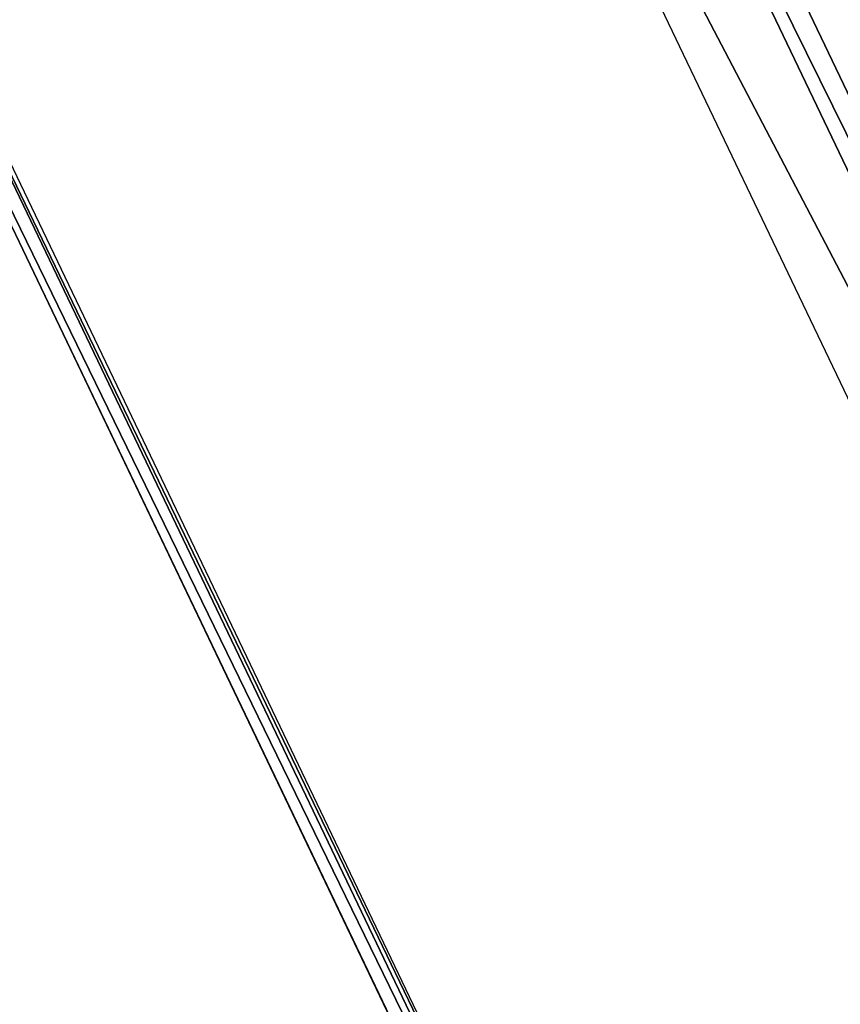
# Model space of a CAD drawing. Header units: millimetres. Extents: x 45 to 395, y 46 to 411.
# Tile 198 of 256: x 127.509 to 128.343, y 136.815 to 137.815. Entities that reach past the tile are written whole.
import ezdxf

# ---------------------------------------------------------------- set-up
doc = ezdxf.new("R2010")
doc.units = ezdxf.units.MM
doc.header["$LTSCALE"] = 25.4
doc.layers.get('0').update_dxf_attribs({"true_color": 0xff5454})

# ---------------------------------------------------------------- blocks, each defined once
blk = doc.blocks.new('HERMANOS-III-8030.STL')
at = {"color": 250, "true_color": 0x262626}
mesh = blk.add_polyface(dxfattribs=at)
corners = [(116.09689, 138.97899, 27.65912), (127.7169, 138.75423, 46.84566), (117.39542, 134.73244, 27.65912), (126.9025, 141.41753, 46.84566)]
mesh.append_faces([[corners[k] for k in face] for face in [(0, 1, 2), (1, 0, 3)]], dxfattribs={"vtx0": -1, "color": 250})
mesh = blk.add_polyface(dxfattribs=at)
corners = [(127.51128, 139.72195, 57.07771), (130.79195, 133.76712, 57.07771), (127.84173, 138.80287, 47.34565)]
mesh.append_faces([[corners[k] for k in face] for face in [(0, 1, 2)]], dxfattribs={"color": 250})
mesh = blk.add_polyface(dxfattribs=at)
corners = [(127.80997, 138.7905, 47.08683), (129.03532, 136.30875, 47.34565), (129.00578, 136.29179, 47.08683), (127.84173, 138.80287, 47.34565)]
mesh.append_faces([[corners[k] for k in face] for face in [(0, 1, 2), (1, 0, 3)]], dxfattribs={"vtx0": -1, "color": 250})
mesh = blk.add_polyface(dxfattribs=at)
corners = [(127.84173, 138.80287, 47.34565), (130.79195, 133.76712, 57.07771), (129.03532, 136.30875, 47.34565)]
mesh.append_faces([[corners[k] for k in face] for face in [(0, 1, 2)]], dxfattribs={"color": 250})
mesh = blk.add_polyface(dxfattribs=at)
corners = [(127.7169, 138.75423, 46.84566), (129.00578, 136.29179, 47.08683), (128.91914, 136.24205, 46.84566), (127.80997, 138.7905, 47.08683)]
mesh.append_faces([[corners[k] for k in face] for face in [(0, 1, 2), (1, 0, 3)]], dxfattribs={"vtx0": -1, "color": 250})
mesh = blk.add_polyface(dxfattribs=at)
corners = [(128.33562, 135.90706, 47.29389), (127.07135, 138.50269, 47.24566), (128.3183, 135.89711, 47.24566), (127.08997, 138.50995, 47.29389)]
mesh.append_faces([[corners[k] for k in face] for face in [(0, 1, 2), (1, 0, 3)]], dxfattribs={"vtx0": -1, "color": 250})
mesh = blk.add_polyface(dxfattribs=at)
corners = [(128.34154, 135.91045, 47.34565), (127.08997, 138.50995, 47.29389), (128.33562, 135.90706, 47.29389), (127.09631, 138.51242, 47.34565)]
mesh.append_faces([[corners[k] for k in face] for face in [(0, 1, 2), (1, 0, 3)]], dxfattribs={"vtx0": -1, "color": 250})
mesh = blk.add_polyface(dxfattribs=at)
corners = [(128.3183, 135.89711, 47.24566), (116.74987, 134.4809, 28.05912), (118.71152, 130.3819, 28.05912), (127.07135, 138.50269, 47.24566)]
mesh.append_faces([[corners[k] for k in face] for face in [(0, 1, 2), (1, 0, 3)]], dxfattribs={"vtx0": -1, "color": 250})

msp = doc.modelspace()

# ---------------------------------------------------------------- block references
at = {"color": 0}
msp.add_blockref('HERMANOS-III-8030.STL', (0, 0), dxfattribs=at)

doc.saveas('drawing.dxf')
